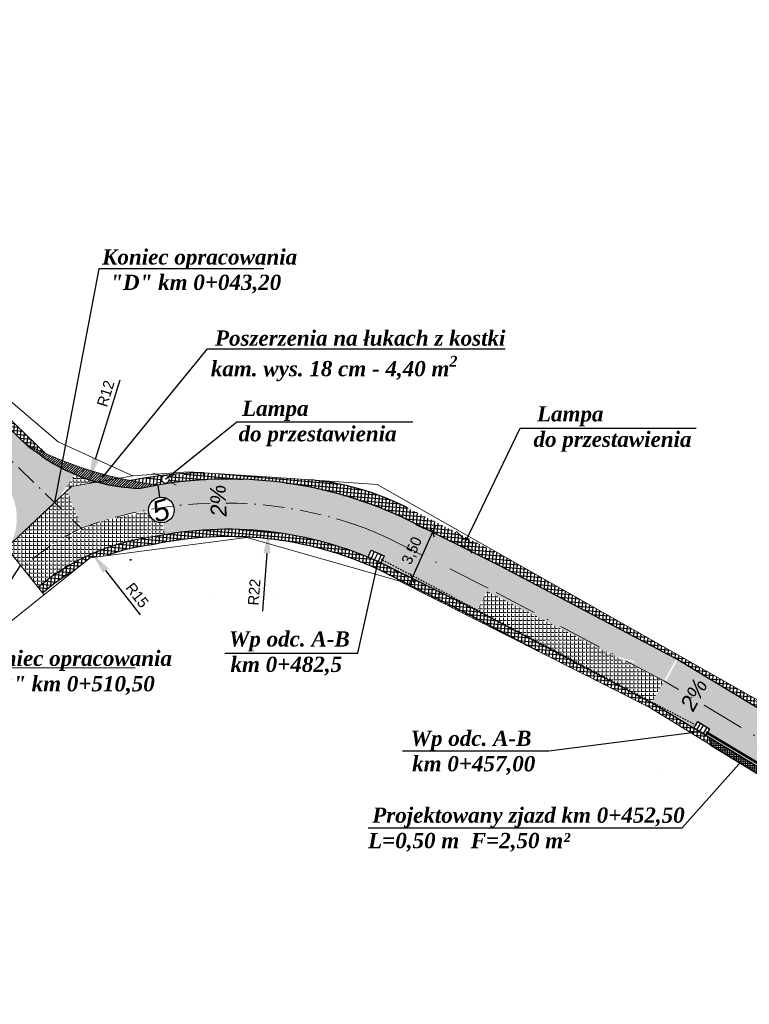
# Model space of a CAD drawing. Header units: metres. Extents: x 5555129 to 5556676, y 5635595 to 5636517.
# Tile 163 of 255: x 5556072 to 5556123, y 5635614 to 5635683. Entities that reach past the tile are written whole.
import ezdxf

# ---------------------------------------------------------------- set-up
doc = ezdxf.new("R2010")
doc.units = ezdxf.units.M
doc.header["$MEASUREMENT"] = 0
doc.linetypes.add('KROPK3-2', pattern=[5, 3, -1, 0, -1])
doc.linetypes.add('PRZER3-1', pattern=[4, 3, -1])
for name, color, linetype, lineweight, true_color in [('drogi', 7, 'Continuous', 20, 0xd6bc51), ('GESDZI_O', 7, 'Continuous', 18, 0x0a0909), ('GESKKL_O', 7, 'PRZER3-1', 18, 0x008000)]:
    doc.layers.add(name, color=color, linetype=linetype, lineweight=lineweight, true_color=true_color)
doc.layers.add('Warstwa 1', color=220, linetype='Continuous', lineweight=20)
doc.styles.get("Standard").update_dxf_attribs({"font": 'plfontwi.shx', "height": 0.75})
doc.dimstyles.new('ISO-25', dxfattribs={"dimtxt": 2.5, "dimasz": 2.5, "dimexe": 1.25, "dimexo": 0.625, "dimtad": 1, "dimtxsty": 'Standard', "dimcen": 2.5, "dimadec": 0, "dimazin": 0, "dimtfac": 1, "dimtmove": 0, "dimatfit": 3, "dimfxl": 1, "dimarcsym": 0})
pattern_1 = [(0, (511.4569886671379, -240.334969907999), (0, 0.275), [0.2, -0.075]), (90, (511.4569886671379, -240.334969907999), (-0.275, 1.683889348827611e-17), [0.2, -0.075])]
pattern_2 = [(85, (511.4569886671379, -240.334969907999), (-0.2490486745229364, 0.02178893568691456), []), (175, (511.4569886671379, -240.334969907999), (-0.02178893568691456, -0.2490486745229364), [])]
pattern_3 = [(45, (511.4569886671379, -240.334969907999), (-0.08838834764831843, 0.08838834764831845), [])]

# ---------------------------------------------------------------- blocks, each defined once
blk = doc.blocks.new('_Oblique')
at = {"color": 0, "linetype": 'ByBlock', "lineweight": -2}
blk.add_line((-0.5, -0.5), (0.5, 0.5), dxfattribs=at)
blk = doc.blocks.new('*D2595')
at = {"layer": 'Defpoints', "color": 0, "linetype": 'Continuous', "lineweight": 18}
for p in [(5556100.521257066, 5635647.15566379), (5556100.521257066, 5635647.15566379), (5556099.086807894, 5635643.959937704)]:
    blk.add_point(p, dxfattribs=at)
at = {"layer": 'Warstwa 1', "color": 0, "linetype": 'Continuous', "lineweight": -2}
for p, q in [((5556098.882056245, 5635643.503783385), (5556100.726008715, 5635647.611818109)), ((5556099.951064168, 5635647.411603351), (5556099.38087127, 5635647.667542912)), ((5556098.516614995, 5635644.215877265), (5556097.946422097, 5635644.471816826))]:
    blk.add_line(p, q, dxfattribs=at)
at = {"layer": 'Warstwa 1', "color": 0, "linetype": 'ByBlock', "lineweight": -2, "xscale": 0.5, "yscale": 0.5, "zscale": 0.5}
for p, rotation in [((5556100.521257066, 5635647.15566379), 65.82636346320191), ((5556099.086807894, 5635643.959937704), 245.8263634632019)]:
    blk.add_blockref('_Oblique', p, dxfattribs=dict(at, rotation=rotation))
at = {"layer": 'Warstwa 1', "color": 0, "linetype": 'Continuous', "lineweight": 20, "insert": (5556099.123059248, 5635645.863465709), "char_height": 0.75, "attachment_point": 5, "rotation": 65.82636346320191}
blk.add_mtext('3,50', dxfattribs=at)
blk = doc.blocks.new('*D2596')
at = {"layer": 'Defpoints', "color": 0, "linetype": 'Continuous', "lineweight": 18}
for p in [(5556089.105480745, 5635647.206613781), (5556088.868089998, 5635644.198392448)]:
    blk.add_point(p, dxfattribs=at)
at = {"layer": 'Warstwa 1', "color": 0, "lineweight": -2}
blk.add_line((5556088.987476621, 5635645.711262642), (5556088.667741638, 5635641.659573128), dxfattribs=at)
at = {"layer": 'Warstwa 1', "color": 0, "linetype": 'Continuous', "lineweight": 18}
blk.add_solid([(5556089.236701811, 5635645.691595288), (5556088.738251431, 5635645.730929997), (5556089.105480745, 5635647.206613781)], dxfattribs=at)
at = {"layer": 'Warstwa 1', "color": 0, "linetype": 'Continuous', "insert": (5556088.095699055, 5635642.99084417), "char_height": 0.75, "attachment_point": 5, "rotation": 85.48791217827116}
blk.add_mtext('R22', dxfattribs=at)
blk = doc.blocks.new('*D2597')
at = {"layer": 'Defpoints', "color": 0, "linetype": 'Continuous', "lineweight": 18}
for p in [(5556076.826886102, 5635645.678490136), (5556078.684353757, 5635643.300347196)]:
    blk.add_point(p, dxfattribs=at)
at = {"layer": 'Warstwa 1', "color": 0, "lineweight": -2}
blk.add_line((5556077.750211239, 5635644.496343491), (5556080.164046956, 5635641.405874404), dxfattribs=at)
at = {"layer": 'Warstwa 1', "color": 0, "linetype": 'Continuous', "lineweight": 18}
blk.add_solid([(5556077.947235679, 5635644.650231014), (5556077.553186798, 5635644.342455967), (5556076.826886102, 5635645.678490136)], dxfattribs=at)
at = {"layer": 'Warstwa 1', "color": 0, "linetype": 'Continuous', "insert": (5556079.950757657, 5635642.775531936), "char_height": 0.75, "attachment_point": 5, "rotation": 307.99190180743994}
blk.add_mtext('R15', dxfattribs=at)
blk = doc.blocks.new('*D2599')
at = {"layer": 'Defpoints', "color": 0, "linetype": 'Continuous', "lineweight": 18}
for p in [(5556080.188227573, 5635662.420245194), (5556076.608392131, 5635650.82315948)]:
    blk.add_point(p, dxfattribs=at)
at = {"layer": 'Warstwa 1', "color": 0, "lineweight": -2}
blk.add_line((5556077.050819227, 5635652.256427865), (5556078.755411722, 5635657.778554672), dxfattribs=at)
at = {"layer": 'Warstwa 1', "color": 0, "linetype": 'Continuous', "lineweight": 18}
blk.add_solid([(5556076.811941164, 5635652.330165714), (5556077.289697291, 5635652.182690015), (5556076.608392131, 5635650.82315948)], dxfattribs=at)
at = {"layer": 'Warstwa 1', "color": 0, "linetype": 'Continuous', "insert": (5556077.753339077, 5635656.820794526), "char_height": 0.75, "attachment_point": 5, "rotation": 72.84537699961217}
blk.add_mtext('R12', dxfattribs=at)

msp = doc.modelspace()

# ---------------------------------------------------------------- hatches: boundary and pattern name
h = msp.add_hatch()
h.set_pattern_fill('ANSI37', color=141, scale=2, angle=40)
h.set_pattern_definition(pattern_2)
edge = h.paths.add_edge_path()
edge.add_arc((5556075.115770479, 5635656.501900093), 4.150714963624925, 242.6653160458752, 248.1306648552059)
edge.add_line((5556073.569665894, 5635652.649888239), (5556061.824347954, 5635663.978589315))
edge.add_line((5556061.824347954, 5635663.978589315), (5556061.488817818, 5635663.607538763))
edge.add_line((5556061.488817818, 5635663.607538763), (5556072.121536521, 5635653.351972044))
edge.add_arc((5556083.305272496, 5635674.632729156), 24.04051941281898, 242.2766010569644, 245.1695096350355)
h = msp.add_hatch()
h.set_pattern_fill('ANSI37', color=141, scale=2, angle=40)
h.set_pattern_definition(pattern_2)
edge = h.paths.add_edge_path()
edge.add_arc((5556077.866537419, 5635651.463412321), 3.838758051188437, 350.8463639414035, 354.7390294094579)
edge.add_arc((5556085.228185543, 5635621.43341693), 29.88828005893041, 96.80032877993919, 101.0998305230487)
edge.add_arc((5556084.850537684, 5635677.762506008), 27.53001344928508, 258.7381661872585, 262.8227542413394)
edge.add_arc((5556081.392899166, 5635650.735893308), 0.2882528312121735, 273.5921528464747, 23.91243324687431)
h = msp.add_hatch()
h.set_pattern_fill('ANSI37', color=141, scale=2, angle=40)
h.set_pattern_definition(pattern_2)
h.paths.add_polyline_path([(5556082.084526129, 5635651.059071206, -0.2284107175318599), (5556082.183973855, 5635650.852733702, -0.2497101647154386), (5556082.067382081, 5635650.633836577, 0.004249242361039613), (5556082.519518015, 5635650.616271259, -0.01794333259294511), (5556084.590338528, 5635650.812626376), (5556084.561092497, 5635651.310669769, 0.02113360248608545)])
h = msp.add_hatch()
h.set_pattern_fill('ANSI37', color=141, scale=2, angle=40)
h.set_pattern_definition(pattern_2)
edge = h.paths.add_edge_path()
edge.add_line((5556092.00224203, 5635650.804343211), (5556088.985949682, 5635651.012208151))
edge.add_line((5556088.985949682, 5635651.012208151), (5556084.561092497, 5635651.310669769))
edge.add_line((5556084.561092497, 5635651.310669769), (5556084.590338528, 5635650.812626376))
edge.add_arc((5556086.289814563, 5635621.871509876), 28.99097175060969, 65.22243182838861, 93.36065517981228, ccw=False)
edge.add_line((5556098.439833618, 5635648.193619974), (5556105.196852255, 5635644.824047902))
edge.add_line((5556105.196852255, 5635644.824047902), (5556117.489250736, 5635638.338281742))
edge.add_line((5556117.489250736, 5635638.338281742), (5556117.584439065, 5635638.280864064))
edge.add_line((5556117.584439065, 5635638.280864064), (5556117.735194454, 5635638.552079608))
edge.add_line((5556117.735194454, 5635638.552079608), (5556111.952125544, 5635641.82513159))
edge.add_line((5556111.952125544, 5635641.82513159), (5556105.53240301, 5635645.458511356))
edge.add_line((5556105.53240301, 5635645.458511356), (5556098.774539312, 5635648.864792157))
edge.add_arc((5556090.268002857, 5635631.955797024), 18.92816100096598, 63.29405639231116, 84.74306381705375)
h = msp.add_hatch()
h.set_pattern_fill('ANSI37', color=141, scale=2, angle=40)
h.set_pattern_definition(pattern_2)
h.paths.add_polyline_path([(5556080.948387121, 5635646.820840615, 0.1450099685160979), (5556073.05169625, 5635643.32007659), (5556073.363962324, 5635642.9299352, -0.04494131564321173), (5556075.475673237, 5635644.434678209), (5556076.670360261, 5635645.390896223), (5556077.834324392, 5635645.54046637, -0.05689841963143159), (5556081.008426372, 5635646.297211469, -0.1622316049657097), (5556096.710589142, 5635644.586182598), (5556096.928552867, 5635645.036210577, 0.1602958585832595)])
h = msp.add_hatch()
h.set_pattern_fill('ANSI37', color=141, scale=2, angle=40)
h.set_pattern_definition(pattern_2)
h.paths.add_polyline_path([(5556107.914625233, 5635638.867453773), (5556108.147951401, 5635639.309674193), (5556103.599034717, 5635641.709792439), (5556096.928552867, 5635645.036210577), (5556096.710589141, 5635644.586182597), (5556103.330654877, 5635641.185562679)])
h = msp.add_hatch()
h.set_pattern_fill('ANSI37', color=141, scale=2, angle=40)
h.set_pattern_definition(pattern_2)
h.paths.add_polyline_path([(5556108.147951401, 5635639.309674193), (5556107.914625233, 5635638.867453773), (5556115.600301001, 5635634.980815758), (5556119.866042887, 5635632.362897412), (5556119.806123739, 5635632.853300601), (5556115.767305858, 5635635.289518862)])
h = msp.add_hatch()
h.set_pattern_fill('ANSI37', color=141, scale=2, angle=40)
h.set_pattern_definition(pattern_2)
h.paths.add_polyline_path([(5556123.692022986, 5635635.180684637), (5556117.735194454, 5635638.552079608), (5556117.584439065, 5635638.280864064), (5556135.747927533, 5635627.324632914), (5556144.448132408, 5635622.059073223), (5556144.691218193, 5635622.496395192), (5556136.006499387, 5635627.752582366)])
at = {"layer": 'drogi', "lineweight": 5, "true_color": 0xf4e08b}
h = msp.add_hatch(dxfattribs=at)
h.set_pattern_fill('ANGLE', color=41)
h.set_pattern_definition(pattern_1)
edge = h.paths.add_edge_path()
edge.add_ellipse((5556050.99557482, 5635675.240750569), major_axis=(-0.9291313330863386, 1.910958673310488), ratio=0.6007382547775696, start_angle=8.488731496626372, end_angle=94.57478469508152, ccw=False)
edge.add_arc((5556078.084189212, 5635690.334863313), 32.29012559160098, 209.3014180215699, 228.5749520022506)
edge.add_line((5556056.719759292, 5635666.123020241), (5556074.216625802, 5635649.262510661))
edge.add_line((5556074.216625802, 5635649.262510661), (5556074.382565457, 5635649.419500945))
edge.add_line((5556074.382565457, 5635649.419500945), (5556075.622189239, 5635651.188804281))
edge.add_arc((5556082.648822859, 5635666.971998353), 17.27665462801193, 232.99847698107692, 246.0015061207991, ccw=False)
edge.add_line((5556072.25110579, 5635653.174524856), (5556057.741172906, 5635667.22159928))
edge.add_arc((5556084.786476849, 5635696.818458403), 40.09267433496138, 209.5451635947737, 227.5792549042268, ccw=False)
edge.add_line((5556049.907162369, 5635677.048381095), (5556049.925353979, 5635674.531945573))
edge = h.paths.add_edge_path()
edge.add_ellipse((5556048.224967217, 5635673.665346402), major_axis=(1.349501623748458, -1.349501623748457), ratio=1, start_angle=72.00558642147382, end_angle=160.5739813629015, ccw=False)
edge.add_arc((5556085.015677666, 5635697.001979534), 43.38281465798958, 209.8837383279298, 227.4847855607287)
edge.add_line((5556055.698180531, 5635665.02459738), (5556070.245495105, 5635651.104920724))
edge.add_arc((5556067.604501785, 5635648.147837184), 3.964743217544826, 333.03754010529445, 48.231721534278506, ccw=False)
edge.add_line((5556071.138292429, 5635646.350196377), (5556074.216625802, 5635649.262510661))
edge.add_line((5556074.216625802, 5635649.262510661), (5556056.719759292, 5635666.123020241))
edge.add_arc((5556078.084189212, 5635690.334863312), 32.29012559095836, 209.3014180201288, 228.5749520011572, ccw=False)
edge.add_line((5556049.925353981, 5635674.531945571), (5556047.401120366, 5635675.386853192))
edge = h.paths.add_edge_path()
edge.add_line((5556081.520214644, 5635649.593373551), (5556081.411751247, 5635650.442010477))
edge.add_arc((5556076.94149025, 5635670.811416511), 20.8541587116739, 279.02564814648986, 282.3778800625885, ccw=False)
edge.add_arc((5556080.54465121, 5635662.347972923), 12.1370349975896, 254.097713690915, 268.43425778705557, ccw=False)
edge.add_line((5556077.219132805, 5635650.675417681), (5556075.368454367, 5635650.352219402))
edge.add_line((5556075.368454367, 5635650.352219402), (5556075.044000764, 5635650.045264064))
edge.add_line((5556075.044000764, 5635650.045264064), (5556076.08335079, 5635647.466512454))
edge.add_arc((5556085.15462727, 5635620.187813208), 28.74744318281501, 105.7059333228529, 108.39406363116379, ccw=False)
edge.add_arc((5556082.645145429, 5635632.6646712), 16.08588110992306, 96.76465220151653, 109.13342548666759, ccw=False)
edge.add_arc((5556081.63867291, 5635648.710100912), 0.8911806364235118, 180.0000003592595, 184.6039266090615, ccw=False)
edge.add_arc((5556081.63867291, 5635648.710100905), 0.8911806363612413, 97.63852516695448, 179.9999999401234, ccw=False)
edge = h.paths.add_edge_path()
edge.add_line((5556088.708775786, 5635650.761367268), (5556088.557895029, 5635648.733097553))
edge.add_arc((5556085.15462729, 5635620.187813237), 28.74744315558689, 64.57294423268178, 83.20109112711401, ccw=False)
edge.add_line((5556097.49767696, 5635646.150567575), (5556104.298580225, 5635643.047749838))
edge.add_line((5556104.298580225, 5635643.047749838), (5556105.195645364, 5635644.824649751))
edge.add_line((5556105.195645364, 5635644.824649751), (5556105.196852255, 5635644.824047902))
edge.add_line((5556105.196852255, 5635644.824047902), (5556098.427518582, 5635648.19944258))
edge.add_arc((5556086.297074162, 5635621.897358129), 28.964587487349, 65.2409865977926, 85.22380600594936)
h.paths.add_polyline_path([(5556096.454657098, 5635645.82024049), (5556096.241460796, 5635645.343430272), (5556096.485564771, 5635645.234283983), (5556096.698761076, 5635645.711094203)])
h.paths.add_polyline_path([(5556096.255772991, 5635645.909167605), (5556096.042576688, 5635645.432357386), (5556096.241460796, 5635645.343430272), (5556096.454657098, 5635645.820240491)])
edge = h.paths.add_edge_path()
edge.add_line((5556096.698761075, 5635645.711094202), (5556096.485564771, 5635645.234283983))
edge.add_line((5556096.485564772, 5635645.234283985), (5556096.522816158, 5635645.217627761))
edge.add_arc((5556086.226649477, 5635621.645990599), 25.72223020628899, 65.89238664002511, 66.4041402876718, ccw=False)
edge.add_line((5556096.732939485, 5635645.124725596), (5556096.945744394, 5635645.600660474))
edge.add_line((5556096.945744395, 5635645.600660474), (5556096.698761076, 5635645.711094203))
edge = h.paths.add_edge_path()
edge.add_line((5556096.945744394, 5635645.600660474), (5556096.732939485, 5635645.124725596))
edge.add_arc((5556086.226649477, 5635621.645990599), 25.72223020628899, 65.41412737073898, 65.89238663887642, ccw=False)
edge.add_line((5556096.928552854, 5635645.036210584), (5556097.017292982, 5635645.234676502))
edge.add_line((5556097.017292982, 5635645.234676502), (5556097.141749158, 5635645.513020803))
edge.add_line((5556097.141749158, 5635645.513020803), (5556096.945744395, 5635645.600660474))
edge = h.paths.add_edge_path()
edge.add_line((5556088.557895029, 5635648.733097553), (5556088.45405626, 5635647.270427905))
edge.add_arc((5556086.346672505, 5635622.186795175), 25.17200224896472, 64.16522587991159, 85.19761326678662, ccw=False)
edge.add_line((5556097.316063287, 5635644.842967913), (5556103.599034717, 5635641.709792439))
edge.add_line((5556103.599034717, 5635641.709792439), (5556104.298580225, 5635643.047749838))
edge.add_line((5556104.298580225, 5635643.047749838), (5556097.49767696, 5635646.150567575))
edge.add_arc((5556085.15462729, 5635620.187813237), 28.74744315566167, 64.57294423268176, 83.201091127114)
edge = h.paths.add_edge_path()
edge.add_line((5556081.746173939, 5635647.825427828), (5556081.852403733, 5635646.994267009))
edge.add_arc((5556086.269210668, 5635620.454723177), 26.90456411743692, 85.34203828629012, 99.44877244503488, ccw=False)
edge.add_line((5556088.45405626, 5635647.270427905), (5556088.557895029, 5635648.733097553))
edge.add_arc((5556085.15462728, 5635620.187813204), 28.74744318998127, 83.20109111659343, 95.25097224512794)
edge.add_arc((5556081.638672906, 5635648.710100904), 0.8911806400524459, 1.1975322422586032e-07, 6.734863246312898, ccw=False)
edge.add_arc((5556081.638672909, 5635648.710100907), 0.8911806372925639, 276.92832767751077, 359.9999999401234, ccw=False)
edge = h.paths.add_edge_path()
edge.add_arc((5556086.303374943, 5635622.17871647), 28.68368665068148, 85.189552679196, 99.81908461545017)
edge.add_line((5556081.41172446, 5635650.442220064), (5556081.520214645, 5635649.593373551))
edge.add_arc((5556081.63867291, 5635648.710100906), 0.8911806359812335, 6.734863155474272, 97.63852511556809, ccw=False)
edge.add_arc((5556085.15462728, 5635620.187813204), 28.7474431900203, 83.20109111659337, 95.25097224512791, ccw=False)
edge.add_line((5556088.557895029, 5635648.733097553), (5556088.708775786, 5635650.761367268))
h.paths.add_polyline_path([(5556105.195645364, 5635644.824649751), (5556104.298580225, 5635643.047749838), (5556116.635104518, 5635636.809182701), (5556117.49766005, 5635638.333209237), (5556117.489250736, 5635638.338281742)])
h.paths.add_polyline_path([(5556084.625833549, 5635650.167968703), (5556084.966358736, 5635647.529135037)])
h.paths.add_polyline_path([(5556112.128551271, 5635638.738368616), (5556114.69871401, 5635638.050136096), (5556114.484400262, 5635638.202539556), (5556111.914237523, 5635638.890772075)], flags=17)
h = msp.add_hatch(dxfattribs=at)
h.set_pattern_fill('ANGLE', color=41)
h.set_pattern_definition(pattern_1)
edge = h.paths.add_edge_path()
edge.add_arc((5556080.017205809, 5635661.560794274), 11.26473910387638, 247.03573259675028, 255.3444903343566, ccw=False)
edge.add_line((5556075.622189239, 5635651.188804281), (5556074.959980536, 5635650.253728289))
edge.add_line((5556074.959980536, 5635650.253728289), (5556075.044000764, 5635650.045264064))
edge.add_line((5556075.044000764, 5635650.045264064), (5556075.368454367, 5635650.352219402))
edge.add_line((5556075.368454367, 5635650.352219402), (5556077.167150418, 5635650.662559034))
h = msp.add_hatch(dxfattribs=at)
h.set_pattern_fill('ANGLE', color=41)
h.set_pattern_definition(pattern_1)
edge = h.paths.add_edge_path()
edge.add_line((5556081.852403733, 5635646.994267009), (5556081.746173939, 5635647.825427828))
edge.add_arc((5556081.63867291, 5635648.710100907), 0.8911806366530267, 187.3199821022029, 276.9283276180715, ccw=False)
edge.add_arc((5556085.154627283, 5635620.187813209), 28.74744318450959, 98.80387293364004, 105.7059333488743)
edge.add_arc((5556082.645145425, 5635632.664671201), 16.08588110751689, 109.1334254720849, 113.9209604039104)
edge.add_line((5556076.122706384, 5635647.36886652), (5556076.811940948, 5635645.671696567))
edge.add_arc((5556083.239343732, 5635631.44231785), 15.61367109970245, 95.0962188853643, 114.30866867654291, ccw=False)
edge = h.paths.add_edge_path()
edge.add_arc((5556067.286693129, 5635648.192658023), 4.269599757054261, 328.6131678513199, 334.4352841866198, ccw=False)
edge.add_line((5556070.93152455, 5635645.96899303), (5556071.957699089, 5635644.686903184))
edge.add_arc((5556083.294662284, 5635632.28135493), 16.80548606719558, 115.40369967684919, 132.4230138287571, ccw=False)
edge.add_line((5556076.085218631, 5635647.461878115), (5556075.044000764, 5635650.045264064))
edge.add_line((5556075.044000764, 5635650.045264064), (5556071.138292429, 5635646.350196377))
edge = h.paths.add_edge_path()
edge.add_line((5556071.95769909, 5635644.686903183), (5556073.034210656, 5635643.344059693))
edge.add_line((5556073.034210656, 5635643.344059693), (5556074.863034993, 5635644.722295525))
edge.add_line((5556074.863034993, 5635644.722295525), (5556076.784585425, 5635645.670310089))
edge.add_line((5556076.784585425, 5635645.670310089), (5556076.122706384, 5635647.36886652))
edge.add_arc((5556082.645145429, 5635632.664671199), 16.08588111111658, 113.9209604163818, 131.6362491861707)
h = msp.add_hatch(dxfattribs=at)
h.set_pattern_fill('ANGLE', color=41)
h.set_pattern_definition(pattern_1)
h.paths.add_polyline_path([(5556104.298580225, 5635643.047749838), (5556103.508247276, 5635641.484897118), (5556103.617144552, 5635641.700237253), (5556115.772188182, 5635635.284518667), (5556116.635104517, 5635636.8091827)])
h = msp.add_hatch(dxfattribs=at)
h.set_pattern_fill('ANGLE', color=41)
h.set_pattern_definition(pattern_1)
h.paths.add_polyline_path([(5556117.584439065, 5635638.280864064), (5556116.733873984, 5635636.750660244), (5556134.946332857, 5635625.959492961), (5556143.63072225, 5635620.588516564), (5556144.448132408, 5635622.059073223), (5556135.747927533, 5635627.324632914)])
h = msp.add_hatch(dxfattribs=at)
h.set_pattern_fill('ANGLE', color=41)
h.set_pattern_definition(pattern_1)
h.paths.add_polyline_path([(5556119.132106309, 5635633.279070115), (5556119.401769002, 5635633.726376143), (5556119.172769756, 5635633.864430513), (5556118.903107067, 5635633.417124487)])
h.paths.add_polyline_path([(5556118.903107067, 5635633.417124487), (5556119.172769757, 5635633.864430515), (5556118.986192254, 5635633.976910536), (5556118.835678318, 5635633.727243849), (5556118.716529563, 5635633.529604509)])
h.paths.add_polyline_path([(5556119.363806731, 5635633.139387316), (5556119.63346942, 5635633.586693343), (5556119.401769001, 5635633.726376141), (5556119.132106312, 5635633.279070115)])
h.paths.add_polyline_path([(5556119.651623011, 5635633.200947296), (5556119.817345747, 5635633.475841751), (5556119.63346942, 5635633.586693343), (5556119.36380673, 5635633.139387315), (5556119.547683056, 5635633.028535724)])
h.paths.add_polyline_path([(5556145.970201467, 5635617.76901691), (5556145.681237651, 5635617.333930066), (5556145.903981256, 5635617.185994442), (5556146.192945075, 5635617.621081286)])
h.paths.add_polyline_path([(5556145.788720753, 5635617.889547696), (5556145.620510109, 5635617.636276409), (5556145.499756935, 5635617.454460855), (5556145.68123765, 5635617.333930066), (5556145.970201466, 5635617.769016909)])
h.paths.add_polyline_path([(5556146.192945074, 5635617.621081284), (5556145.903981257, 5635617.185994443), (5556146.129352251, 5635617.036313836), (5556146.418316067, 5635617.47140068)])
h.paths.add_polyline_path([(5556146.418316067, 5635617.471400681), (5556146.129352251, 5635617.036313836), (5556146.308205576, 5635616.917528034), (5556146.463110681, 5635617.150765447), (5556146.597169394, 5635617.352614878)])
h.paths.add_polyline_path([(5556148.078326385, 5635617.837836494), (5556134.946332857, 5635625.959492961), (5556116.635104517, 5635636.8091827), (5556115.772188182, 5635635.284518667), (5556115.793266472, 5635635.273859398), (5556133.937924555, 5635624.32898675), (5556147.291518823, 5635616.247091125, 0.3640372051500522), (5556167.07723666, 5635620.134156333), (5556165.724611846, 5635621.416535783, -0.3475633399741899)])
at = {"layer": 'GESDZI_O', "linetype": 'Continuous', "lineweight": 9}
h = msp.add_hatch(dxfattribs=at)
h.set_pattern_fill('ANSI31', color=43)
h.set_pattern_definition(pattern_3)
h.paths.add_polyline_path([(5556072.31215364, 5635653.253516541), (5556072.268742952, 5635653.209987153), (5556072.37461283, 5635653.107872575, -0.01256139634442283), (5556073.333446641, 5635652.44427177, 0.08475022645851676), (5556077.1455024, 5635650.662559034), (5556078.685909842, 5635650.931572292, -0.06183671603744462)])
h = msp.add_hatch(dxfattribs=at)
h.set_pattern_fill('ANSI31', color=43)
h.set_pattern_definition(pattern_3)
h.paths.add_polyline_path([(5556078.685909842, 5635650.931572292), (5556077.1455024, 5635650.662559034, 0.06220532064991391), (5556080.212198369, 5635650.218273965, -0.0105047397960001), (5556081.408269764, 5635650.44854562, -0.02512371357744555)])
at = {"layer": 'GESKKL_O', "linetype": 'Continuous', "lineweight": 20}
h = msp.add_hatch(dxfattribs=at)
h.set_pattern_fill('ANSI37', color=140, angle=45)
h.set_pattern_definition([(90, (1114.571541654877, -241.6925668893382), (-0.125, 7.654042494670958e-18), []), (180, (1114.571541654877, -241.6925668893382), (-1.530808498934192e-17, -0.125), [])])
h.paths.add_polyline_path([(5556124.424202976, 5635629.565519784), (5556124.852615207, 5635629.809252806), (5556119.806123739, 5635632.853300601), (5556119.866042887, 5635632.362897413)])
at = {"layer": 'Warstwa 1', "linetype": 'Continuous', "lineweight": 40}
h = msp.add_hatch(color=0, dxfattribs=at)
h.dxf.hatch_style = 1
h.paths.add_polyline_path([(5556086.374954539, 5635647.361785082), (5556086.668061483, 5635650.844128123), (5556086.381047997, 5635650.861782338)])
h = msp.add_hatch(color=0, dxfattribs=at)
h.dxf.hatch_style = 1
h.paths.add_polyline_path([(5556118.387210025, 5635633.709190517), (5556120.381496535, 5635636.57133969), (5556120.137559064, 5635636.722874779)])

# ---------------------------------------------------------------- linework, layer by layer
msp.add_line((5556081.520214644, 5635649.593373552), (5556081.41095931, 5635650.448206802))
at = {"color": 141, "true_color": 0xadddf7}
for points in [[(5556059.665365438, 5635666.060990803), (5556073.569665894, 5635652.649888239)], [(5556107.914625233, 5635638.867453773), (5556103.370775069, 5635641.264898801), (5556096.710589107, 5635644.586182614)]]:
    msp.add_lwpolyline(points, dxfattribs=at)
at = {"linetype": 'KROPK3-2', "ltscale": 0.01}
msp.add_lwpolyline([(5556118.892814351, 5635633.697109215), (5556096.934228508, 5635645.27848629)], dxfattribs=at)
msp.add_circle((5556081.63867291, 5635648.710100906), 0.8911806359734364)
at = {"color": 141, "true_color": 0xadddf7}
for centre, radius, start, end in [((5556085.161585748, 5635621.856295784), 29.46049454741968, 91.16794072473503, 101.1310612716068), ((5556090.455299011, 5635632.589331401), 18.27841297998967, 62.92604560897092, 85.8280919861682), ((5556086.292196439, 5635621.88140482), 24.98098958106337, 65.35133966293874, 102.2109529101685), ((5556082.735593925, 5635632.01763539), 14.38365046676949, 96.89663458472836, 109.922746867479), ((5556082.773510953, 5635631.958985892), 14.45341946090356, 120.3261207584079, 130.6189857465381)]:
    msp.add_arc(centre, radius, start, end, dxfattribs=at)
at = {"layer": 'GESDZI_O', "color": 141, "linetype": 'Continuous', "lineweight": 9, "true_color": 0xadddf7}
for p, q in [((5556081.032134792, 5635651.267377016), (5556081.688035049, 5635651.068904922)), ((5556082.747593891, 5635651.219420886), (5556082.160427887, 5635651.042906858)), ((5556081.066728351, 5635650.474639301), (5556081.667918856, 5635650.703388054)), ((5556082.676409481, 5635650.430806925), (5556082.172164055, 5635650.674279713)), ((5556102.19733801, 5635647.222292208), (5556102.681912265, 5635646.737746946)), ((5556101.853681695, 5635646.507078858), (5556102.491661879, 5635646.424997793)), ((5556103.25210574, 5635645.708702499), (5556102.922471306, 5635646.161343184)), ((5556103.687070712, 5635646.370355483), (5556103.086108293, 5635646.491867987))]:
    msp.add_line(p, q, dxfattribs=at)
at = {"layer": 'GESDZI_O', "color": 6, "linetype": 'Continuous', "lineweight": 9}
msp.add_line((5556084.561092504, 5635651.31066977), (5556084.590338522, 5635650.81262646), dxfattribs=at)
at = {"layer": 'GESDZI_O', "color": 6, "linetype": 'Continuous', "lineweight": 18}
msp.add_line((5556070.846992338, 5635646.07460654), (5556073.45443724, 5635642.816896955), dxfattribs=at)
at = {"layer": 'GESDZI_O', "color": 3, "linetype": 'Continuous', "lineweight": 18}
for points in [[(5556070.846992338, 5635646.074606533), (5556055.911424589, 5635663.015680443), (5556048.003494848, 5635672.203923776), (5556044.088089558, 5635681.260032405), (5556047.307086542, 5635682.849903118), (5556047.307086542, 5635682.849903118), (5556047.307086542, 5635682.849903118), (5556049.892039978, 5635678.14389895), (5556052.282557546, 5635674.266874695), (5556053.381004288, 5635672.923646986), (5556057.831708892, 5635667.623885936), (5556074.449760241, 5635653.459689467), (5556079.473669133, 5635651.156780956), (5556079.636267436, 5635651.097540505)], [(5556064.969841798, 5635640.969375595), (5556070.846992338, 5635646.074606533), (5556075.368454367, 5635650.352219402), (5556079.636267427, 5635651.097540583), (5556083.533753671, 5635651.379964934), (5556088.985949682, 5635651.012208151), (5556096.653320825, 5635650.483818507), (5556136.252666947, 5635628.071718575)], [(5556133.248104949, 5635624.15022381), (5556115.600301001, 5635634.980815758), (5556098.181693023, 5635643.78938718), (5556087.578494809, 5635646.792598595), (5556076.670360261, 5635645.390896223), (5556068.710265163, 5635639.019699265), (5556068.705001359, 5635638.992549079)]]:
    msp.add_lwpolyline(points, dxfattribs=at)
at = {"layer": 'GESDZI_O', "color": 1, "linetype": 'Continuous', "lineweight": 30}
msp.add_lwpolyline([(5556047.215285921, 5635682.237706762), (5556049.077144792, 5635678.590289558, 0.08995780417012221), (5556057.753925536, 5635667.209951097), (5556072.374612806, 5635653.107872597)], format="xyb", dxfattribs=at)
at = {"layer": 'GESDZI_O', "color": 5, "linetype": 'KROPK3-2', "lineweight": 13, "ltscale": 0.5}
msp.add_lwpolyline([(5556045.933003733, 5635681.450487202), (5556047.741140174, 5635677.908313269, 0.08977076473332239), (5556056.719759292, 5635666.123020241), (5556076.122706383, 5635647.368866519)], format="xyb", dxfattribs=at)
at = {"layer": 'GESDZI_O', "color": 1, "linetype": 'Continuous', "lineweight": 30}
for points in [[(5556148.806022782, 5635619.421579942), (5556135.747927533, 5635627.324632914), (5556117.489250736, 5635638.338281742), (5556105.196852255, 5635644.824047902), (5556098.439839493, 5635648.193617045)], [(5556147.291518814, 5635616.24709113), (5556133.937924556, 5635624.32898675), (5556115.767305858, 5635635.289518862), (5556103.599034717, 5635641.709792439), (5556096.877901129, 5635645.061469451)], [(5556119.806123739, 5635632.8533006), (5556119.866042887, 5635632.362897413), (5556124.424202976, 5635629.565519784), (5556124.852615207, 5635629.809252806)]]:
    msp.add_lwpolyline(points, dxfattribs=at)
at = {"layer": 'GESDZI_O', "color": 5, "linetype": 'KROPK3-2', "lineweight": 13}
msp.add_lwpolyline([(5556148.197628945, 5635617.744243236), (5556116.628278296, 5635636.813900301), (5556116.628278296, 5635636.813900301), (5556104.397943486, 5635643.26692017), (5556097.658867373, 5635646.627544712)], dxfattribs=at)
at = {"layer": 'GESDZI_O', "color": 162, "linetype": 'Continuous', "lineweight": 60}
msp.add_lwpolyline([(5556145.679242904, 5635617.601074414), (5556119.578950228, 5635633.244504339)], dxfattribs=at)
at = {"layer": 'GESDZI_O', "color": 141, "linetype": 'Continuous', "lineweight": 9, "true_color": 0xadddf7}
for centre in [(5556081.920191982, 5635650.852733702), (5556102.784556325, 5635646.437595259)]:
    msp.add_circle(centre, 0.2637818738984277, dxfattribs=at)
at = {"layer": 'GESDZI_O', "color": 43, "linetype": 'Continuous', "lineweight": 9, "true_color": 0xb5b04a}
msp.add_arc((5556084.850537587, 5635677.762505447), 27.53001288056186, 242.4599712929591, 262.8227540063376, dxfattribs=at)
at = {"layer": 'GESDZI_O', "color": 1, "linetype": 'Continuous', "lineweight": 30}
for centre, radius, start, end in [((5556059.64896723, 5635633.696136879), 23.21115117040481, 53.87387351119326, 56.7525722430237), ((5556080.457500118, 5635662.717619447), 12.50175229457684, 235.2606034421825, 268.8757050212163), ((5556086.289813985, 5635621.871509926), 28.99097175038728, 65.22241779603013, 102.1011516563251), ((5556082.908515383, 5635631.742685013), 15.20502808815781, 97.40679269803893, 130.4105761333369), ((5556086.226649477, 5635621.645990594), 25.72223021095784, 65.30664399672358, 101.8413453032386)]:
    msp.add_arc(centre, radius, start, end, dxfattribs=at)
at = {"layer": 'GESDZI_O', "color": 5, "linetype": 'KROPK3-2', "lineweight": 13, "ltscale": 0.5}
for centre, radius, start, end in [((5556085.927910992, 5635620.455622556), 28.74744318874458, 71.07435246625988, 109.9440700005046), ((5556083.294662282, 5635632.28135493), 16.80548606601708, 115.2638072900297, 132.4230138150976)]:
    msp.add_arc(centre, radius, start, end, dxfattribs=at)
at = {"layer": 'GESDZI_O', "color": 5, "linetype": 'KROPK3-2', "lineweight": 13}
msp.add_arc((5556088.60010701, 5635628.627655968), 20.15085938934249, 63.28537005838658, 73.06003116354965, dxfattribs=at)
at = {"layer": 'GESKKL_O', "color": 52, "linetype": 'Continuous', "lineweight": 30}
msp.add_line((5556075.316939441, 5635647.033310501), (5556075.316939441, 5635647.033310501), dxfattribs=at)
at = {"layer": 'GESKKL_O', "color": 1, "linetype": 'ByBlock', "lineweight": 30}
for p, q in [((5556096.575880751, 5635645.436274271), (5556096.575880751, 5635645.436274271)), ((5556119.246343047, 5635633.468561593), (5556119.246343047, 5635633.468561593))]:
    msp.add_line(p, q, dxfattribs=at)
at = {"layer": 'GESKKL_O', "color": 30, "linetype": 'Continuous', "lineweight": 30}
msp.add_line((5556116.109491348, 5635630.35215685, -55.4722481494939), (5556116.109491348, 5635630.35215685, -55.4722481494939), dxfattribs=at)
at = {"layer": 'GESKKL_O', "color": 52, "linetype": 'Continuous', "lineweight": 30}
for points in [[(5556075.159175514, 5635646.726825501), (5556075.159175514, 5635646.726825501), (5556075.265832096, 5635646.726825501), (5556075.159175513, 5635646.726825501)], [(5556079.440155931, 5635645.235020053), (5556079.440155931, 5635645.235020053), (5556079.546812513, 5635645.235020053), (5556079.44015593, 5635645.235020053)]]:
    msp.add_lwpolyline(points, dxfattribs=at)
at = {"layer": 'Warstwa 1', "color": 0, "linetype": 'ByBlock', "lineweight": 30}
for p, q in [((5556096.454657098, 5635645.82024049), (5556096.241460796, 5635645.343430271)), ((5556096.485564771, 5635645.234283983), (5556096.698761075, 5635645.711094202)), ((5556096.698761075, 5635645.711094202), (5556096.945744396, 5635645.600660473)), ((5556096.945744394, 5635645.600660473), (5556096.732548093, 5635645.123850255)), ((5556096.241460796, 5635645.343430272), (5556096.485564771, 5635645.234283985)), ((5556119.172769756, 5635633.864430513), (5556118.903107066, 5635633.417124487)), ((5556118.903107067, 5635633.417124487), (5556119.132106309, 5635633.279070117)), ((5556119.132106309, 5635633.279070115), (5556119.401769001, 5635633.726376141)), ((5556119.63346942, 5635633.586693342), (5556119.363806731, 5635633.139387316)), ((5556119.401769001, 5635633.726376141), (5556119.633469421, 5635633.586693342))]:
    msp.add_line(p, q, dxfattribs=at)
at = {"layer": 'Warstwa 1', "color": 6}
for p, q in [((5556085.160456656, 5635642.865660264, -55.4722481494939), (5556085.160456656, 5635642.865660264, -55.4722481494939)), ((5556089.39403548, 5635642.642126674, -55.4722481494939), (5556089.39403548, 5635642.642126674, -55.4722481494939))]:
    msp.add_line(p, q, dxfattribs=at)
at = {"layer": 'Warstwa 1', "color": 0, "linetype": 'Continuous', "lineweight": 25}
for points in [[(5556088.763994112, 5635665.503476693), (5556077.27497895, 5635665.506363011), (5556074.189804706, 5635649.237136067)], [(5556077.54042028, 5635650.975342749), (5556084.852536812, 5635659.932215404), (5556105.575552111, 5635659.932215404)], [(5556081.920191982, 5635650.852733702), (5556086.899703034, 5635654.856269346), (5556099.155856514, 5635654.856269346)], [(5556102.784556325, 5635646.437595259), (5556106.631895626, 5635654.406316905), (5556118.888049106, 5635654.406316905)], [(5556079.799796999, 5635637.709686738), (5556067.21787062, 5635637.712847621), (5556071.829119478, 5635644.847548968)], [(5556086.047062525, 5635638.753925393), (5556095.318342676, 5635638.753925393), (5556096.732939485, 5635645.124725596)], [(5556098.418279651, 5635631.940030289), (5556108.616939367, 5635631.940030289), (5556119.132106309, 5635633.279070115)], [(5556096.029052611, 5635626.592359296), (5556117.897763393, 5635626.592359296), (5556122.041805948, 5635631.2220273)]]:
    msp.add_lwpolyline(points, dxfattribs=at)
at = {"layer": 'Warstwa 1', "color": 0, "linetype": 'ByBlock', "lineweight": 30}
for points in [[(5556096.255772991, 5635645.909167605), (5556097.141749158, 5635645.513020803), (5556096.928552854, 5635645.036210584), (5556096.042576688, 5635645.432357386)], [(5556118.986192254, 5635633.976910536), (5556119.817345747, 5635633.475841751), (5556119.547683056, 5635633.028535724), (5556118.716529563, 5635633.529604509)]]:
    msp.add_lwpolyline(points, close=True, dxfattribs=at)

# ---------------------------------------------------------------- texts
at = {"layer": 'Warstwa 1', "color": 0, "linetype": 'Continuous', "lineweight": 40, "attachment_point": 1}
for s, insert, char_height, width in [('{\\fTimes New Roman|b0|i0|c238|p18; \\fTimes New Roman|b1|i1|c238|p18;\\H1.6667x;Koniec opracowania\\P  "D" km 0+043,20\\fTimes New Roman|b1|i0|c238|p18; }', (5556077.265230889, 5635666.864404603), 0.637, 19.37690746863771), ('\\A1;{\\fTimes New Roman|b0|i0|c238|p18; \\fTimes New Roman|b1|i1|c238|p18;\\H1.3889x;Poszerzenia na łukach z kostki kam. wys. 18 cm - 4,40 m\\H0.7x;\\S2^ ;}', (5556085.079201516, 5635661.214993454), 0.7644, 23.25228896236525), ('{\\fTimes New Roman|b0|i0|c238|p18; \\fTimes New Roman|b1|i1|c238|p18;\\H1.6667x;Lampa \\Pdo przestawienia}', (5556087.012909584, 5635656.3243193), 0.637, 19.37690746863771), ('{\\fTimes New Roman|b0|i0|c238|p18; \\fTimes New Roman|b1|i1|c238|p18;\\H1.6667x;Lampa \\Pdo przestawienia}', (5556107.552155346, 5635655.940687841), 0.637, 19.37690746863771), ('{\\fTimes New Roman|b0|i0|c238|p18; \\fTimes New Roman|b1|i1|c238|p18;\\H1.3889x;Wp odc. A-B\\P km 0+482,5}', (5556086.047062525, 5635640.266694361), 0.7644, 23.25228896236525), ('{\\fTimes New Roman|b0|i0|c238|p18; \\fTimes New Roman|b1|i1|c238|p18;\\H1.6667x;Koniec opracowania\\P  "B" km 0+510,50\\fTimes New Roman|b1|i0|c238|p18; }', (5556068.546530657, 5635638.919077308), 0.637, 19.37690746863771), ('{\\fTimes New Roman|b0|i0|c238|p18; \\fTimes New Roman|b1|i1|c238|p18;\\H1.3889x;Wp odc. A-B\\P km 0+457,00}', (5556098.699082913, 5635633.348688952), 0.7644, 23.25228896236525), ('{\\fTimes New Roman|b0|i0|c238|p18; \\fTimes New Roman|b1|i1|c238|p18;\\H1.3889x;Projektowany zjazd km 0+452,50\\PL=0,50 m  F=2,50 m²}', (5556096.029052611, 5635627.996998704), 0.7644, 23.25228896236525)]:
    msp.add_mtext(s, dxfattribs=dict(at, insert=insert, char_height=char_height, width=width))
at = {"layer": 'Warstwa 1', "color": 0, "linetype": 'Continuous', "lineweight": 40}
for s, insert, char_height, width, attachment_point, rotation in [('{\\fArial|b0|i1|c238|p34;\\H1.076x;2%}', (5556086.190735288, 5635648.272072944, 69.84322739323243), 1.01976, 16.25646870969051, 7, 91.99749594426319), ('{\\fArial|b0|i1|c238|p34;\\H1.076x;5}', (5556080.827016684, 5635649.21285737), 1.364999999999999, 21.7601002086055, 1, 16.952425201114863), ('{\\fArial|b0|i1|c238|p34;\\H1.076x;2%}', (5556118.69052512, 5635634.620706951, 69.84322739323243), 1.01976, 16.25646870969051, 7, 61.89944119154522)]:
    msp.add_mtext(s, dxfattribs=dict(at, insert=insert, char_height=char_height, width=width, attachment_point=attachment_point, rotation=rotation))

# ---------------------------------------------------------------- dimensions: what is measured, and where the dimension line sits
at = {"layer": 'Warstwa 1', "color": 6}
for center, mpoint, text, picture, middle in [((5556080.188227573, 5635662.420245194), (5556076.608392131, 5635650.82315948), 'R12', '*D2599', (5556078.398309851, 5635656.621702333)), ((5556088.868089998, 5635644.198392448), (5556089.105480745, 5635647.206613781), 'R22', '*D2596', (5556088.768607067, 5635642.937742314)), ((5556078.684353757, 5635643.300347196), (5556076.826886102, 5635645.678490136), 'R15', '*D2597', (5556079.418791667, 5635642.360035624))]:
    dim = msp.add_radius_dim(center=center, mpoint=mpoint, text=text, dimstyle='ISO-25', override={"dimtxt": 2, "dimasz": 1.5, "dimgap": 0.3, "dimcen": 1.5}, dxfattribs=at)
    dim.commit()
    dim.dimension.update_dxf_attribs({"geometry": picture, "text_midpoint": middle, "dimtype": 164})
at = {"layer": 'Warstwa 1', "color": 0, "linetype": 'Continuous', "lineweight": 20}
dim = msp.add_aligned_dim(p1=(5556099.086807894, 5635643.959937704), p2=(5556100.521257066, 5635647.15566379), distance=0, text='3,50', dimstyle='ISO-25', override={"dimtxt": 2, "dimasz": 0.5, "dimgap": 0.3, "dimblk1": 'Oblique', "dimblk2": 'Oblique', "dimsah": 1, "dimdle": 0.5}, dxfattribs=at)
dim.commit()
dim.dimension.update_dxf_attribs({"geometry": '*D2595', "text_midpoint": (5556099.123059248, 5635645.863465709)})

doc.saveas('drawing.dxf')
